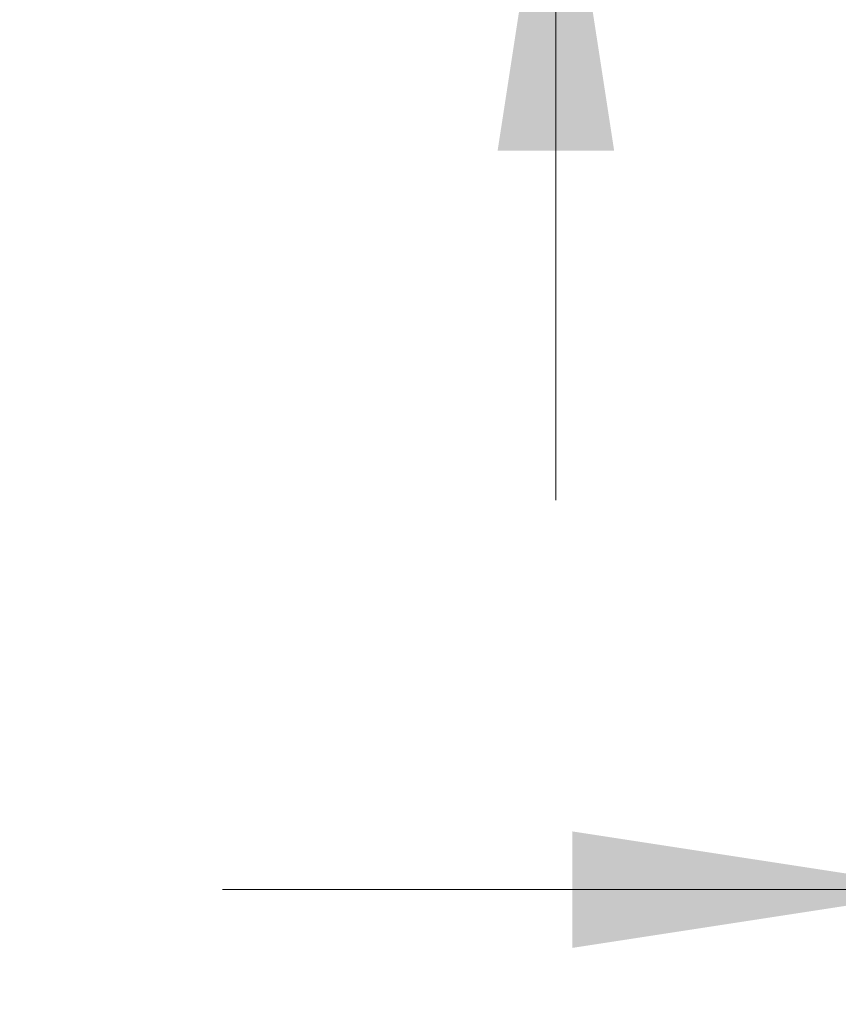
# Model space of a CAD drawing. Header units: millimetres. Extents: x 0 to 420, y 0 to 297.
# Tile 5 of 67: x 128 to 135, y 129 to 137. Entities that reach past the tile are written whole.
import ezdxf

# ---------------------------------------------------------------- set-up
doc = ezdxf.new("R2010")
doc.units = ezdxf.units.MM
doc.styles.add('SLDTEXTSTYLE1', font='TXT', dxfattribs={"width": 0.75})
doc.dimstyles.new('SLDDIMSTYLE1', dxfattribs={"dimtxt": 3.5, "dimasz": 3.302, "dimexe": 0, "dimexo": 0.0625, "dimgap": 0.875, "dimtad": 1, "dimrnd": 1e-09, "dimzin": 12, "dimdsep": 46, "dimtxsty": 'SLDTEXTSTYLE1', "dimsah": 1, "dimcen": 0.09, "dimadec": 0, "dimazin": 3, "dimtfac": 1, "dimtmove": 0, "dimatfit": 0, "dimfxl": 0, "dimfrac": 2, "dimtolj": 1, "dimtzin": 12, "dimarcsym": 0})

# ---------------------------------------------------------------- blocks, each defined once
blk = doc.blocks.new('_D_59')
at = {"color": 7, "linetype": 'Continuous', "lineweight": 0}
for p, q in [((140.4692, 139.3727), (140.4692, 128.5765)), ((135.9392, 136.3727), (135.9392, 128.5765)), ((135.9392, 129.5765), (129.5892, 129.5765)), ((140.4692, 129.5765), (135.9392, 129.5765)), ((140.4692, 129.5765), (149.711, 129.5765))]:
    blk.add_line(p, q, dxfattribs=at)
at = {"color": 7, "linetype": 'Continuous', "lineweight": 18}
for points in [[(135.9392, 129.5765), (132.6372, 130.0845), (132.6372, 129.0685)], [(140.4692, 129.5765), (143.7712, 129.0685), (143.7712, 130.0845)]]:
    blk.add_solid(points, dxfattribs=at)
at = {"color": 7, "linetype": 'Continuous', "lineweight": 18, "insert": (140.6596, 134.0883), "char_height": 3.5, "attachment_point": 1, "style": 'SLDTEXTSTYLE1'}
blk.add_mtext('4,53', dxfattribs=at)
blk = doc.blocks.new('_D_62')
at = {"color": 7, "linetype": 'Continuous', "lineweight": 0}
for p, q in [((132.4943, 159.4227), (132.4943, 165.7727)), ((132.4943, 159.4227), (132.4943, 139.3227)), ((132.4943, 139.3227), (132.4943, 132.9727))]:
    blk.add_line(p, q, dxfattribs=at)
at = {"color": 7, "linetype": 'Continuous', "lineweight": 18}
for points in [[(132.4943, 159.4227), (133.0023, 162.7247), (131.9863, 162.7247)], [(132.4943, 139.3227), (131.9863, 136.0207), (133.0023, 136.0207)]]:
    blk.add_solid(points, dxfattribs=at)
at = {"color": 7, "linetype": 'Continuous', "lineweight": 18, "char_height": 3.5, "attachment_point": 1, "rotation": 90, "style": 'SLDTEXTSTYLE1'}
for s, insert in [('20,10', (127.9291, 143.8579)), ('%%c', (127.9826, 138.5795))]:
    blk.add_mtext(s, dxfattribs=dict(at, insert=insert))

msp = doc.modelspace()

# ---------------------------------------------------------------- dimensions: what is measured, and where the dimension line sits
at = {"color": 7, "linetype": 'Continuous', "lineweight": 18}
dim = msp.add_linear_dim(base=(132.49435, 139.32271), p1=(134.08924, 159.42271), p2=(134.08924, 139.32271), angle=90, text='%%c<>', dimstyle='SLDDIMSTYLE1', dxfattribs=at)
dim.commit()
dim.dimension.update_dxf_attribs({"geometry": '_D_62', "text_midpoint": (132.49435, 147.03743), "dimtype": 160})
dim = msp.add_linear_dim(base=(135.93924, 129.57652), p1=(140.46924, 140.37271), p2=(135.93924, 137.37271), dimstyle='SLDDIMSTYLE1', dxfattribs=at)
dim.commit()
dim.dimension.update_dxf_attribs({"geometry": '_D_59', "text_midpoint": (145.18526, 129.57652), "dimtype": 160})

doc.saveas('drawing.dxf')
